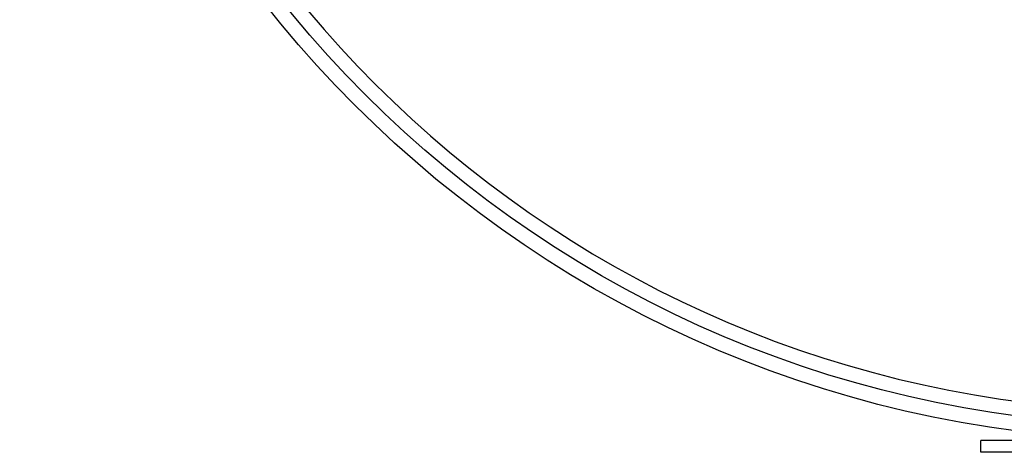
# Model space of a CAD drawing. Header units: millimetres. Extents: x 0 to 297, y 0 to 210.
# Tile 9 of 256: x 145.393 to 147.381, y 89.791 to 90.664. Entities that reach past the tile are written whole.
import ezdxf

# ---------------------------------------------------------------- set-up
doc = ezdxf.new("R2010")
doc.units = ezdxf.units.MM
doc.header["$LTSCALE"] = 16.335
doc.layers.get('0').update_dxf_attribs({"linetype": 'CONTINUOUS'})
doc.layers.add('01_GLOBAL', color=7, linetype='CONTINUOUS')

msp = doc.modelspace()

# ---------------------------------------------------------------- linework, layer by layer
at = {"color": 7, "linetype": 'Continuous'}
for p, q in [((147.3338, 89.7915), (147.3338, 89.8155)), ((148.0718, 89.8155), (147.3338, 89.8155)), ((148.0718, 89.7915), (147.3338, 89.7915))]:
    msp.add_line(p, q, dxfattribs=at)
msp.add_circle((147.7028, 92.1255), 2.28, dxfattribs=at)
at = {"color": 9, "linetype": 'Continuous'}
msp.add_arc((147.7028, 92.1255), 2.2508, 182.9675, 267.0325, dxfattribs=at)
at = {"layer": '01_GLOBAL', "color": 7, "linetype": 'Continuous'}
msp.add_circle((147.7028, 92.1255), 2.31, dxfattribs=at)

doc.saveas('drawing.dxf')
